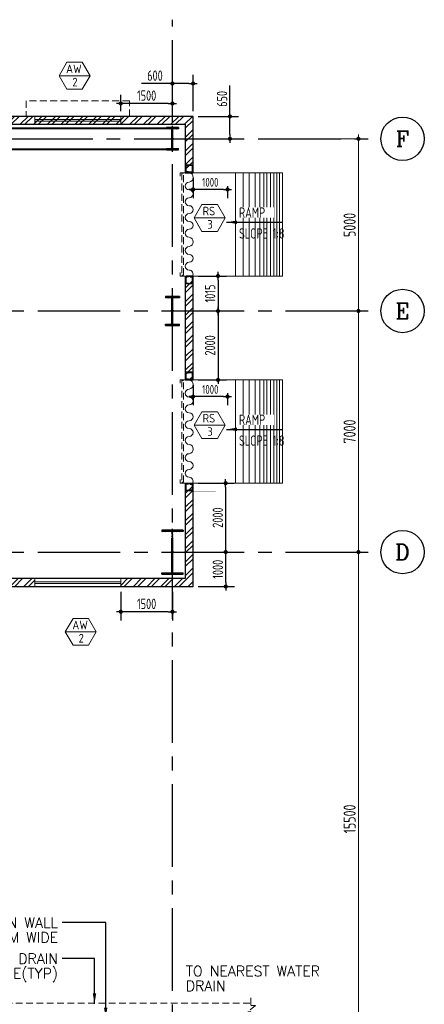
# Model space of a CAD drawing. Extents: x -7650383 to 4934791, y -114316 to 1826789.
# Tile 35 of 131: x 550897 to 562648, y -9608 to 18980. Entities that reach past the tile are written whole.
import ezdxf
from ezdxf.enums import TextEntityAlignment as Align

# ---------------------------------------------------------------- set-up
doc = ezdxf.new("R2010")
doc.units = 0
doc.header["$LTSCALE"] = 800
doc.header["$MEASUREMENT"] = 0
for name, pattern in [('1 NORTH ELEVATION$0$NORTH ELEVATION$0$HIDDEN', [0.375, 0.25, -0.125]), ('CENTER', [2, 1.25, -0.25, 0.25, -0.25]), ('CENTER2', [1.125, 0.75, -0.125, 0.125, -0.125]), ('DASHDOT', [1, 0.5, -0.25, 0, -0.25]), ('DASHED', [0.75, 0.5, -0.25]), ('STG & GTG EQUIPMENT AT 0.000M LVL$0$HIDDEN', [0.375, 0.25, -0.125])]:
    doc.linetypes.add(name, pattern=pattern)
doc.layers.get('0').update_dxf_attribs({"linetype": 'CONTINUOUS'})
for name, color, linetype, lineweight in [('2CON', 1, 'CONTINUOUS', 13), ('A-STL LADDER', 4, 'CONTINUOUS', 18), ('A-WIN TAG', 3, 'CONTINUOUS', 13), ('A-WIN TAG TEXT', 3, 'CONTINUOUS', 13), ('CHAJJA PROJECTION', 2, 'DASHED', 5), ('COLUMN', 6, 'CONTINUOUS', 30), ('dimension line', 4, 'CONTINUOUS', 13), ('DOOR', 235, 'CONTINUOUS', 13), ('DRAIN', 251, 'DASHED', 13), ('LEADER', 4, 'CONTINUOUS', 15), ('STG   AT 0.000M SHUTTER', 2, 'STG & GTG EQUIPMENT AT 0.000M LVL$0$HIDDEN', 13), ('STG  AT 0.000M LVL ROLLING SHUTTER FRAME', 4, 'CONTINUOUS', 13), ('STG AT 0.000M LVL RAMP', 11, 'CONTINUOUS', 13), ('SUNSHADE', 2, '1 NORTH ELEVATION$0$NORTH ELEVATION$0$HIDDEN', 13), ('WALL HATCH', 251, 'CONTINUOUS', 13), ('WIN', 31, 'CONTINUOUS', 13)]:
    doc.layers.add(name, color=color, linetype=linetype, lineweight=lineweight)
for name, color, linetype in [('CDIM', 1, 'CONTINUOUS'), ('CL', 2, 'CENTER2'), ('COL', 1, 'CENTER'), ('DIM', 4, 'CONTINUOUS'), ('GRID', 8, 'CENTER'), ('TEXT', 3, 'CONTINUOUS'), ('VER BRACING', 2, 'DASHDOT'), ('WALL', 6, 'CONTINUOUS')]:
    doc.layers.add(name, color=color, linetype=linetype)
doc.styles.add('COMPLEX', font='complex')
doc.styles.add('ROMANC', font='romanc')
doc.styles.add('ROMANS', font='ISO9.shx', dxfattribs={"width": 0.8})
doc.styles.get("Standard").update_dxf_attribs({"font": 'ISO9'})
doc.dimstyles.new('270-TA-100', dxfattribs={"dimscale": 150, "dimtxt": 400, "dimasz": 2, "dimexe": 0.75, "dimexo": 1, "dimgap": 1, "dimtad": 1, "dimdec": 0, "dimzin": 12, "dimdsep": 46, "dimtxsty": 'ROMANS', "dimcen": 0, "dimclrd": 256, "dimclre": 256, "dimclrt": 6, "dimadec": 1, "dimazin": 3, "dimtfac": 1, "dimtdec": 0, "dimtix": 1, "dimtmove": 2, "dimatfit": 0, "dimfxl": 1.25, "dimarcsym": 2})
doc.dimstyles.new('barka', dxfattribs={"dimscale": 100, "dimtxt": 3.5, "dimasz": 1.2, "dimexe": 2.5, "dimexo": 2.5, "dimgap": 0.8, "dimtad": 1, "dimdsep": 46, "dimtxsty": 'ROMANS', "dimblk": 'DDOT1', "dimcen": 0, "dimclrd": 256, "dimclre": 256, "dimclrt": 2, "dimadec": 0, "dimazin": 2, "dimtp": 0.1, "dimtm": 0.1, "dimtfac": 0.71, "dimtmove": 2, "dimatfit": 3, "dimlwd": -1, "dimlwe": -1, "dimarcsym": 0})
doc.dimstyles.new('barka INTERNAL DIM', dxfattribs={"dimscale": 100, "dimtxt": 3, "dimasz": 1.2, "dimexe": 2.5, "dimexo": 1.5, "dimgap": 0.8, "dimtad": 1, "dimdsep": 46, "dimtxsty": 'ROMANS', "dimblk": 'DDOT1', "dimcen": 0, "dimclrd": 256, "dimclre": 256, "dimclrt": 2, "dimadec": 0, "dimazin": 2, "dimtp": 0.1, "dimtm": 0.1, "dimtfac": 0.71, "dimtmove": 2, "dimatfit": 3, "dimlwd": -1, "dimlwe": -1, "dimarcsym": 0})
doc.dimstyles.new('SC200', dxfattribs={"dimscale": 150, "dimtxt": 2.5, "dimasz": 2, "dimexe": 1, "dimexo": 1, "dimgap": 1, "dimtad": 1, "dimdec": 0, "dimzin": 0, "dimdsep": 46, "dimtxsty": 'Standard', "dimcen": -1, "dimclrd": 256, "dimclre": 256, "dimclrt": 3, "dimadec": 0, "dimazin": 0, "dimtfac": 1, "dimtdec": 0, "dimtmove": 1, "dimatfit": 3, "dimfxl": 1, "dimtolj": 1, "dimtzin": 0, "dimlwd": -1, "dimlwe": -1, "dimarcsym": 0})

# ---------------------------------------------------------------- blocks, each defined once
blk = doc.blocks.new('DDOT1')
blk.add_line((-1, 0), (1, 0))
at = {"const_width": 0.5}
blk.add_lwpolyline([(-0.25, 0, 1), (0.25, 0, 1)], format="xyb", close=True, dxfattribs=at)
blk = doc.blocks.new('*D35')
at = {"layer": 'dimension line', "transparency": 16777216}
for p, q in [((560179, 10523), (560985, 10523)), ((560735, 3643), (560735, 10403)), ((560229, 3523), (560985, 3523))]:
    blk.add_line(p, q, dxfattribs=at)
at = {"layer": 'dimension line', "transparency": 16777216, "xscale": 119.9999999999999, "yscale": 119.9999999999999, "zscale": 119.9999999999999}
for p, rotation in [((560735, 10523), 90), ((560735, 3523), 270)]:
    blk.add_blockref('DDOT1', p, dxfattribs=dict(at, rotation=rotation))
at = {"layer": 'dimension line', "color": 2, "transparency": 16777216, "insert": (560480, 7023), "char_height": 350, "attachment_point": 5, "rotation": 90, "style": 'ROMANS'}
blk.add_mtext('7000', dxfattribs=at)
blk = doc.blocks.new('*D36')
at = {"layer": 'dimension line', "transparency": 16777216}
for p, q in [((560140, 15523), (560985, 15523)), ((560735, 10643), (560735, 15403)), ((560179, 10523), (560985, 10523))]:
    blk.add_line(p, q, dxfattribs=at)
at = {"layer": 'dimension line', "transparency": 16777216, "xscale": 119.9999999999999, "yscale": 119.9999999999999, "zscale": 119.9999999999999}
for p, rotation in [((560735, 15523), 90), ((560735, 10523), 270)]:
    blk.add_blockref('DDOT1', p, dxfattribs=dict(at, rotation=rotation))
at = {"layer": 'dimension line', "color": 2, "transparency": 16777216, "insert": (560480, 13021), "char_height": 350, "attachment_point": 5, "rotation": 90, "style": 'ROMANS'}
blk.add_mtext('5000', dxfattribs=at)
blk = doc.blocks.new('*D46')
at = {"layer": 'DIM', "transparency": 16777216}
for p, q in [((556528, 3523), (557131, 3523)), ((556881, 2643), (556881, 3403)), ((556083, 2523), (557131, 2523))]:
    blk.add_line(p, q, dxfattribs=at)
at = {"layer": 'DIM', "transparency": 16777216, "xscale": 119.9999999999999, "yscale": 119.9999999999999, "zscale": 119.9999999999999}
for p, rotation in [((556881, 3523), 90), ((556881, 2523), 270)]:
    blk.add_blockref('DDOT1', p, dxfattribs=dict(at, rotation=rotation))
at = {"layer": 'DIM', "color": 2, "transparency": 16777216, "insert": (556651, 3023), "char_height": 300, "attachment_point": 5, "rotation": 90, "style": 'ROMANS'}
blk.add_mtext('1000', dxfattribs=at)
blk = doc.blocks.new('GRD')
at = {"layer": 'CL', "linetype": 'Continuous'}
blk.add_circle((0, 419.99985), 419.99985, dxfattribs=at)
at = {"layer": 'CL', "color": 4, "style": 'COMPLEX'}
blk.add_attdef('GRD', text='', height=300, dxfattribs=at).set_placement((0, 419.99985), align=Align.MIDDLE)
blk = doc.blocks.new('A$C14326149')
at = {"layer": 'COL'}
h = blk.add_hatch(dxfattribs=at)
h.set_pattern_fill('ANSI31', color=256, scale=100, style=0)
h.paths.add_polyline_path([(310, 640), (0, 640), (0, 600), (310, 600)])
h.paths.add_polyline_path([(0, 600), (0, 640), (-310, 640), (-310, 600)])
h.paths.add_polyline_path([(0, -640), (0, -600), (-310, -600), (-310, -640)])
h.paths.add_polyline_path([(0, -600), (0, -640), (310, -640), (310, -600)])
h.paths.add_polyline_path([(-16, 0), (0, 0), (0, 600), (-16, 600)])
h.paths.add_polyline_path([(0, 0), (16, 0), (16, 600), (0, 600)])
h.paths.add_polyline_path([(16, 0), (0, 0), (0, -600), (16, -600)])
h.paths.add_polyline_path([(-16, -600), (0, -600), (0, 0), (-16, 0)])
for p, q in [((310, 640), (-310, 640)), ((-310, 640), (-310, 600)), ((310, 600), (-310, 600)), ((-16, -600), (-16, 600)), ((16, -600), (16, 600)), ((310, 640), (310, 600)), ((-310, -600), (310, -600)), ((-310, -640), (-310, -600)), ((-310, -640), (310, -640)), ((310, -640), (310, -600))]:
    blk.add_line(p, q, dxfattribs=at)
at = {"layer": 'COL', "color": 2}
for p, q in [((0, -672), (0, 672)), ((44, 0), (-44, 0))]:
    blk.add_line(p, q, dxfattribs=at)
blk = doc.blocks.new('e row column')
at = {"layer": 'COL'}
h = blk.add_hatch(dxfattribs=at)
h.set_pattern_fill('ANSI31', color=256, scale=100, style=0)
h.paths.add_polyline_path([(-205, -385), (205, -385), (205, -425), (-205, -425)])
h.paths.add_polyline_path([(205, 425), (205, 385), (-205, 385), (-205, 425)])
edge = h.paths.add_edge_path()
edge.add_line((-16, -385), (-16, 385))
edge.add_line((16, -385), (16, 385))
for p, q in [((205, 425), (-205, 425)), ((-205, 425), (-205, 385)), ((205, 385), (-205, 385)), ((-16, -385), (-16, 385)), ((16, -385), (16, 385)), ((205, 425), (205, 385)), ((-205, -385), (205, -385)), ((-205, -425), (-205, -385)), ((-205, -425), (205, -425)), ((205, -425), (205, -385))]:
    blk.add_line(p, q, dxfattribs=at)
at = {"layer": 'COL', "color": 2}
for p, q in [((0, -475), (0, 475)), ((44, 0), (-44, 0))]:
    blk.add_line(p, q, dxfattribs=at)
blk = doc.blocks.new('F row column')
at = {"layer": 'COL'}
h = blk.add_hatch(dxfattribs=at)
h.set_pattern_fill('ANSI31', color=256, scale=100, style=0)
h.paths.add_polyline_path([(-175, -285), (175, -285), (175, -325), (-175, -325)])
h.paths.add_polyline_path([(175, 325), (175, 285), (-175, 285), (-175, 325)])
edge = h.paths.add_edge_path()
edge.add_line((-16, -285), (-16, 285))
edge.add_line((16, -285), (16, 285))
for p, q in [((175, 325), (-175, 325)), ((-175, 325), (-175, 285)), ((175, 325), (175, 285)), ((175, 285), (-175, 285)), ((-16, -285), (-16, 285)), ((16, -285), (16, 285)), ((-175, -285), (175, -285)), ((-175, -325), (-175, -285)), ((175, -325), (175, -285)), ((-175, -325), (175, -325))]:
    blk.add_line(p, q, dxfattribs=at)
at = {"layer": 'COL', "color": 2}
for p, q in [((0, -375), (0, 375)), ((44, 0), (-44, 0))]:
    blk.add_line(p, q, dxfattribs=at)
blk = doc.blocks.new('*D76')
at = {"layer": 'DIM', "transparency": 16777216}
for p, q in [((555933, 14388), (555933, 13802)), ((556813, 14052), (556053, 14052)), ((556933, 14147), (556933, 13802))]:
    blk.add_line(p, q, dxfattribs=at)
at = {"layer": 'DIM', "transparency": 16777216, "xscale": 119.9999999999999, "yscale": 119.9999999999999, "zscale": 119.9999999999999, "rotation": 180}
blk.add_blockref('DDOT1', (555933, 14052), dxfattribs=at)
at = {"layer": 'DIM', "transparency": 16777216, "xscale": 119.9999999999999, "yscale": 119.9999999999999, "zscale": 119.9999999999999}
blk.add_blockref('DDOT1', (556933, 14052), dxfattribs=at)
at = {"layer": 'DIM', "color": 2, "transparency": 16777216, "insert": (556433, 14260), "char_height": 300, "attachment_point": 5, "style": 'ROMANS'}
blk.add_mtext('{\\H0.85714x;1000}', dxfattribs=at)
blk = doc.blocks.new('*D77')
at = {"layer": 'DIM', "transparency": 16777216}
for p, q in [((556083, 11538), (556907, 11538)), ((556657, 11418), (556657, 10643)), ((555608, 10523), (556907, 10523))]:
    blk.add_line(p, q, dxfattribs=at)
at = {"layer": 'DIM', "transparency": 16777216, "xscale": 119.9999999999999, "yscale": 119.9999999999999, "zscale": 119.9999999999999}
for p, rotation in [((556657, 11538), 90), ((556657, 10523), 270)]:
    blk.add_blockref('DDOT1', p, dxfattribs=dict(at, rotation=rotation))
at = {"layer": 'DIM', "color": 2, "transparency": 16777216, "insert": (556427, 11030), "char_height": 300, "attachment_point": 5, "rotation": 90, "style": 'ROMANS'}
blk.add_mtext('1015', dxfattribs=at)
blk = doc.blocks.new('*D82')
at = {"layer": 'DIM', "transparency": 16777216}
for p, q in [((557004, 16172), (557004, 17070)), ((556083, 16172), (557254, 16172)), ((557004, 15643), (557004, 16052)), ((556083, 15523), (557254, 15523))]:
    blk.add_line(p, q, dxfattribs=at)
at = {"layer": 'DIM', "transparency": 16777216, "xscale": 119.9999999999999, "yscale": 119.9999999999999, "zscale": 119.9999999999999}
for p, rotation in [((557004, 16172), 90), ((557004, 15523), 270)]:
    blk.add_blockref('DDOT1', p, dxfattribs=dict(at, rotation=rotation))
at = {"layer": 'DIM', "color": 2, "transparency": 16777216, "insert": (556774, 16681), "char_height": 300, "attachment_point": 5, "rotation": 90, "style": 'ROMANS'}
blk.add_mtext('650', dxfattribs=at)
blk = doc.blocks.new('*D106')
at = {"layer": 'dimension line', "transparency": 16777216}
for p, q in [((560479, 3523), (560985, 3523)), ((560735, 3403), (560735, -11857)), ((560479, -11977), (560985, -11977))]:
    blk.add_line(p, q, dxfattribs=at)
at = {"layer": 'dimension line', "transparency": 16777216, "xscale": 119.9999999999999, "yscale": 119.9999999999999, "zscale": 119.9999999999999}
for p, rotation in [((560735, 3523), 90), ((560735, -11977), 270)]:
    blk.add_blockref('DDOT1', p, dxfattribs=dict(at, rotation=rotation))
at = {"layer": 'dimension line', "color": 2, "transparency": 16777216, "insert": (560480, -4227), "char_height": 350, "attachment_point": 5, "rotation": 90, "style": 'ROMANS'}
blk.add_mtext('15500', dxfattribs=at)
blk = doc.blocks.new('*D115')
at = {"layer": 'DIM', "transparency": 16777216}
for p, q in [((555333, 16092), (555333, 17376)), ((555933, 16322), (555933, 17376)), ((555333, 17126), (554436, 17126)), ((555813, 17126), (555453, 17126))]:
    blk.add_line(p, q, dxfattribs=at)
at = {"layer": 'DIM', "transparency": 16777216, "xscale": 119.9999999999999, "yscale": 119.9999999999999, "zscale": 119.9999999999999, "rotation": 180}
blk.add_blockref('DDOT1', (555333, 17126), dxfattribs=at)
at = {"layer": 'DIM', "transparency": 16777216, "xscale": 119.9999999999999, "yscale": 119.9999999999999, "zscale": 119.9999999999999}
blk.add_blockref('DDOT1', (555933, 17126), dxfattribs=at)
at = {"layer": 'DIM', "color": 2, "transparency": 16777216, "insert": (554825, 17356), "char_height": 300, "attachment_point": 5, "style": 'ROMANS'}
blk.add_mtext('600', dxfattribs=at)
blk = doc.blocks.new('*D227')
at = {"layer": 'DIM', "transparency": 16777216}
for p, q in [((556083, 10523), (556907, 10523)), ((556657, 10403), (556657, 8643)), ((556083, 8523), (556907, 8523))]:
    blk.add_line(p, q, dxfattribs=at)
at = {"layer": 'DIM', "transparency": 16777216, "xscale": 119.9999999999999, "yscale": 119.9999999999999, "zscale": 119.9999999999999}
for p, rotation in [((556657, 10523), 90), ((556657, 8523), 270)]:
    blk.add_blockref('DDOT1', p, dxfattribs=dict(at, rotation=rotation))
at = {"layer": 'DIM', "color": 2, "transparency": 16777216, "insert": (556427, 9523), "char_height": 300, "attachment_point": 5, "rotation": 90, "style": 'ROMANS'}
blk.add_mtext('2000', dxfattribs=at)
blk = doc.blocks.new('*D228')
at = {"layer": 'DIM', "transparency": 16777216}
for p, q in [((556085, 5523), (557129, 5523)), ((556879, 5403), (556879, 3643)), ((556083, 3523), (557129, 3523))]:
    blk.add_line(p, q, dxfattribs=at)
at = {"layer": 'DIM', "transparency": 16777216, "xscale": 119.9999999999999, "yscale": 119.9999999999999, "zscale": 119.9999999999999}
for p, rotation in [((556879, 5523), 90), ((556879, 3523), 270)]:
    blk.add_blockref('DDOT1', p, dxfattribs=dict(at, rotation=rotation))
at = {"layer": 'DIM', "color": 2, "transparency": 16777216, "insert": (556649, 4523), "char_height": 300, "attachment_point": 5, "rotation": 90, "style": 'ROMANS'}
blk.add_mtext('2000', dxfattribs=at)
blk = doc.blocks.new('*D229')
at = {"layer": 'DIM', "transparency": 16777216}
for p, q in [((553833, 2373), (553833, 1539)), ((555333, 2373), (555333, 1539)), ((555213, 1789), (553953, 1789))]:
    blk.add_line(p, q, dxfattribs=at)
at = {"layer": 'DIM', "transparency": 16777216, "xscale": 119.9999999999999, "yscale": 119.9999999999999, "zscale": 119.9999999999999, "rotation": 180}
blk.add_blockref('DDOT1', (553833, 1789), dxfattribs=at)
at = {"layer": 'DIM', "transparency": 16777216, "xscale": 119.9999999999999, "yscale": 119.9999999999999, "zscale": 119.9999999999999}
blk.add_blockref('DDOT1', (555333, 1789), dxfattribs=at)
at = {"layer": 'DIM', "color": 2, "transparency": 16777216, "insert": (554583, 2019), "char_height": 300, "attachment_point": 5, "style": 'ROMANS'}
blk.add_mtext('1500', dxfattribs=at)
blk = doc.blocks.new('clm')
at = {"layer": 'COL', "linetype": 'ByBlock'}
for p, q in [((38261, 118607), (38261, 118427)), ((38261, 118607), (38269, 118607)), ((38261, 118607), (38269, 118607)), ((38261, 118607), (38261, 118427)), ((38261, 118427), (38269, 118427)), ((38261, 118427), (38269, 118427)), ((38344, 118617), (38269, 118617)), ((38269, 118617), (38269, 118417)), ((38269, 118617), (38269, 118417)), ((38344, 118617), (38269, 118617)), ((38269, 118417), (38344, 118417)), ((38269, 118417), (38344, 118417)), ((38459, 118625), (38279, 118625)), ((38279, 118617), (38279, 118625)), ((38279, 118617), (38279, 118625)), ((38279, 118417), (38279, 118409)), ((38279, 118417), (38279, 118409)), ((38459, 118409), (38279, 118409)), ((38344, 118617), (38469, 118617)), ((38469, 118417), (38344, 118417)), ((38459, 118617), (38459, 118625)), ((38459, 118417), (38459, 118409)), ((38469, 118617), (38469, 118417)), ((38477, 118607), (38469, 118607)), ((38477, 118427), (38469, 118427)), ((38477, 118607), (38477, 118427))]:
    blk.add_line(p, q, dxfattribs=at)
for points in [[(38344, 118417), (38344, 118420, 0.401544), (38338, 118426), (38280, 118429, -0.401544), (38275, 118435), (38275, 118599, -0.401544), (38280, 118605), (38338, 118608, 0.401544), (38344, 118614), (38344, 118617)], [(38344, 118417), (38344, 118420, 0.401544), (38338, 118426), (38280, 118429, -0.401544), (38275, 118435), (38275, 118599, -0.401544), (38280, 118605), (38338, 118608, 0.401544), (38344, 118614), (38344, 118617)], [(38394, 118417), (38394, 118420, -0.401544), (38399, 118426), (38457, 118429, 0.401544), (38463, 118435), (38463, 118599, 0.401544), (38457, 118605), (38399, 118608, -0.401544), (38394, 118614), (38394, 118617)]]:
    blk.add_lwpolyline(points, format="xyb", dxfattribs=at)
blk = doc.blocks.new('*D250')
at = {"layer": 'DIM', "transparency": 16777216}
for p, q in [((553833, 16323), (553833, 16796)), ((555333, 16322), (555333, 16796)), ((555213, 16546), (553953, 16546))]:
    blk.add_line(p, q, dxfattribs=at)
at = {"layer": 'DIM', "transparency": 16777216, "xscale": 119.9999999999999, "yscale": 119.9999999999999, "zscale": 119.9999999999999, "rotation": 180}
blk.add_blockref('DDOT1', (553833, 16546), dxfattribs=at)
at = {"layer": 'DIM', "transparency": 16777216, "xscale": 119.9999999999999, "yscale": 119.9999999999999, "zscale": 119.9999999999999}
blk.add_blockref('DDOT1', (555333, 16546), dxfattribs=at)
at = {"layer": 'DIM', "color": 2, "transparency": 16777216, "insert": (554583, 16776), "char_height": 300, "attachment_point": 5, "style": 'ROMANS'}
blk.add_mtext('1500', dxfattribs=at)
blk = doc.blocks.new('*D516')
at = {"layer": 'DIM', "transparency": 16777216}
for p, q in [((555933, 8373), (555933, 7787)), ((556813, 8037), (556053, 8037)), ((556933, 8132), (556933, 7787))]:
    blk.add_line(p, q, dxfattribs=at)
at = {"layer": 'DIM', "transparency": 16777216, "xscale": 119.9999999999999, "yscale": 119.9999999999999, "zscale": 119.9999999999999, "rotation": 180}
blk.add_blockref('DDOT1', (555933, 8037), dxfattribs=at)
at = {"layer": 'DIM', "transparency": 16777216, "xscale": 119.9999999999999, "yscale": 119.9999999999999, "zscale": 119.9999999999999}
blk.add_blockref('DDOT1', (556933, 8037), dxfattribs=at)
at = {"layer": 'DIM', "color": 2, "transparency": 16777216, "insert": (556433, 8245), "char_height": 300, "attachment_point": 5, "style": 'ROMANS'}
blk.add_mtext('{\\H0.85714x;1000}', dxfattribs=at)

msp = doc.modelspace()

# ---------------------------------------------------------------- hatches: boundary and pattern name
at = {"layer": 'WALL HATCH'}
h = msp.add_hatch(dxfattribs=at)
h.set_pattern_fill('ANSI32', color=256, scale=750, style=0)
h.paths.add_polyline_path([(533963.3, 12972.8), (533733.3, 12972.8), (533733.3, 5477.6), (533963.3, 5477.6)])
h.paths.add_polyline_path([(544133.1, 16172.6), (544133.1, 15942.7), (541633.1, 15942.7), (541633.1, 16172.7), (538033.5, 16172.7), (538033.5, 15942.7), (535533.5, 15942.7), (535533.5, 16172.7), (533733.3, 16172.8), (533733.3, 14772.8), (533963.3, 14772.8), (533963.3, 15942.8), (555703.3, 15942.5), (555703.3, 14539.8), (555933.3, 14539.8), (555933.3, 16172.5)])
h.paths.add_polyline_path([(555933.3, 5522.6), (555703.3, 5522.6), (555703.3, 2752.6), (553833.3, 2752.6), (553833.3, 2522.6), (551333.3, 2522.6), (551333.3, 2752.6), (549333.3, 2752.6), (549333.3, 2522.6), (546833.3, 2522.6), (546833.3, 2752.6), (533963.3, 2752.6), (533963.3, 4277.6), (533733.3, 4277.6), (533733.3, 2522.6), (535833.3, 2522.6), (535833.3, 2752.6), (538333.3, 2752.6), (538333.3, 2522.6), (555933.3, 2522.6), (555933.3, 11539.8), (555703.3, 11539.8), (555703.3, 8522.6), (555933.3, 8522.6)])

# ---------------------------------------------------------------- linework, layer by layer
at = {"layer": '2CON'}
for p, q in [((552941.3, 17354.8), (552041.3, 17354.8)), ((556862.3, 13223.6), (555962.3, 13223.6)), ((556862.3, 7208.5), (555962.3, 7208.5)), ((553122.5, 1206), (552222.5, 1206))]:
    msp.add_line(p, q, dxfattribs=at)
at = {"layer": 'A-STL LADDER'}
for p, q in [((555933.3, 14537.8), (558533.3, 14537.8)), ((555933.3, 14537.8), (558533.3, 14537.8)), ((555933.3, 11537.8), (558533.3, 11537.8)), ((555933.3, 8522.6), (558533.3, 8522.6)), ((555933.3, 8522.6), (558533.3, 8522.6)), ((555933.3, 5522.6), (558533.3, 5522.6))]:
    msp.add_line(p, q, dxfattribs=at)
at = {"layer": 'A-WIN TAG'}
for points in [[(552266.3, 17744.5), (552041.3, 17354.8), (552266.3, 16965.1), (552716.3, 16965.1), (552941.3, 17354.8), (552716.3, 17744.5)], [(556187.3, 13613.3), (555962.3, 13223.6), (556187.3, 12833.9), (556637.3, 12833.9), (556862.3, 13223.6), (556637.3, 13613.3)], [(556187.3, 7598.2), (555962.3, 7208.5), (556187.3, 6818.8), (556637.3, 6818.8), (556862.3, 7208.5), (556637.3, 7598.2)], [(552447.5, 1595.8), (552222.5, 1206), (552447.5, 816.3), (552897.5, 816.3), (553122.5, 1206), (552897.5, 1595.8)]]:
    msp.add_lwpolyline(points, close=True, dxfattribs=at)
at = {"layer": 'CHAJJA PROJECTION', "ltscale": 0.5, "const_width": 2}
for points in [[(555933.3, 11287.4), (556933.3, 11288.1), (556933.3, 14787.8), (555933.3, 14787.8)], [(555933.3, 5272.3), (556933.3, 5273), (556933.3, 8772.6), (555933.3, 8772.6)]]:
    msp.add_lwpolyline(points, dxfattribs=at)
at = {"layer": 'DOOR', "linetype": 'Continuous'}
for centre, radius, start, end in [((555797, 14402.2), 137.3, 278.91071, 81.08929), ((555818.3, 14152.2), 114.3, 90, 270), ((555818.3, 13923.5), 114.3, 270, 90), ((555818.3, 13694.9), 114.3, 90, 270), ((555818.3, 13466.2), 114.3, 270, 90), ((555818.3, 13237.5), 114.3, 90, 270), ((555818.3, 12780.2), 114.3, 90, 270), ((555818.3, 13008.8), 114.3, 270, 90), ((555818.3, 13008.8), 114.3, 270, 90), ((555797, 12530.2), 137.3, 278.91071, 81.08929), ((555818.3, 12280.3), 114.3, 90, 270), ((555818.3, 12051.6), 114.3, 270, 90), ((555818.3, 11822.9), 114.3, 90, 270), ((555818.3, 11594.3), 114.3, 330.387, 90), ((555797, 8387), 137.3, 278.91071, 81.08929), ((555818.3, 8137.1), 114.3, 90, 270), ((555818.3, 7908.4), 114.3, 270, 90), ((555818.3, 7679.7), 114.3, 90, 270), ((555818.3, 7451.1), 114.3, 270, 90), ((555818.3, 7222.4), 114.3, 90, 270), ((555818.3, 6765), 114.3, 90, 270), ((555818.3, 6993.7), 114.3, 270, 90), ((555818.3, 6993.7), 114.3, 270, 90), ((555797, 6515.1), 137.3, 278.91071, 81.08929), ((555818.3, 6265.2), 114.3, 90, 270), ((555818.3, 6036.5), 114.3, 270, 90), ((555818.3, 5807.8), 114.3, 90, 270), ((555818.3, 5579.1), 114.3, 330.387, 90)]:
    msp.add_arc(centre, radius, start, end, dxfattribs=at)
at = {"layer": 'DRAIN', "ltscale": 0.5}
msp.add_lwpolyline([(557612.8, -9422), (557612.8, -9646), (557744.4, -9646), (557524.4, -9824.7), (557612.8, -9824.7), (557612.8, -10009.6)], dxfattribs=at)
at = {"layer": 'DRAIN', "ltscale": 0.5, "flags": 128}
msp.add_lwpolyline([(545683.4, -9577.4), (557612.8, -9577.4)], dxfattribs=at)
at = {"layer": 'GRID', "linetype": 'CENTER2', "ltscale": 4}
for p, q in [((555333.3, -59615), (555333.3, 18980.4)), ((532619, 15522.8), (561388.2, 15522.8)), ((529819.6, 10522.6), (561388.2, 10522.6)), ((529819.6, 3522.6), (561388.2, 3522.6))]:
    msp.add_line(p, q, dxfattribs=at)
at = {"layer": 'STG   AT 0.000M SHUTTER'}
for points in [[(555653.3, 11564.2), (555653.3, 14523.6), (555603.3, 14523.6), (555603.3, 11564.2)], [(555653.3, 5549), (555653.3, 8508.4), (555603.3, 8508.4), (555603.3, 5549)]]:
    msp.add_lwpolyline(points, close=True, dxfattribs=at)
at = {"layer": 'STG  AT 0.000M LVL ROLLING SHUTTER FRAME'}
for p, q in [((555703.3, 14537.8), (555553.3, 14537.8)), ((555553.3, 14537.8), (555553.3, 14437.8)), ((555553.3, 11537.8), (555553.3, 11644.2)), ((555703.3, 11537.8), (555553.3, 11537.8)), ((555703.3, 8522.6), (555553.3, 8522.6)), ((555553.3, 8522.6), (555553.3, 8422.6)), ((555553.3, 5522.6), (555553.3, 5629)), ((555703.3, 5522.6), (555553.3, 5522.6))]:
    msp.add_line(p, q, dxfattribs=at)
at = {"layer": 'SUNSHADE'}
msp.add_lwpolyline([(554083.1, 16172.5), (554083.1, 16622.5), (551083.1, 16622.5), (551083.1, 16172.5)], dxfattribs=at)
at = {"layer": 'VER BRACING', "color": 7, "const_width": 60}
for points in [[(545508.3, 15827.8), (555158.3, 15827.8)], [(545508.3, 15217.8), (555158.3, 15217.8)]]:
    msp.add_lwpolyline(points, dxfattribs=at)
at = {"layer": 'WALL'}
for p, q in [((555933.3, 16172.5), (533733.3, 16172.8)), ((555933.3, 14537.8), (555933.3, 16172.5)), ((533963.3, 15942.8), (555703.3, 15942.5)), ((555703.3, 15942.5), (555703.3, 14537.8)), ((555703.3, 14537.8), (555933.3, 14537.8)), ((555703.3, 14537.8), (555933.3, 14537.8)), ((555703.3, 11537.8), (555933.3, 11537.8)), ((555703.3, 11537.8), (555703.3, 8522.6)), ((555703.3, 11537.8), (555933.3, 11537.8)), ((555933.3, 8522.6), (555933.3, 11537.8)), ((555703.3, 8522.6), (555933.3, 8522.6)), ((555703.3, 8522.6), (555933.3, 8522.6)), ((555703.3, 5522.6), (555933.3, 5522.6)), ((555703.3, 5522.6), (555933.3, 5522.6)), ((555703.3, 5522.6), (555703.3, 2752.6)), ((555933.3, 2522.6), (555933.3, 5522.6)), ((555703.3, 2752.6), (538890.1, 2752.6)), ((533733.3, 2522.6), (555933.3, 2522.6))]:
    msp.add_line(p, q, dxfattribs=at)
at = {"layer": 'WIN'}
for p, q in [((551333.1, 16082.7), (553833.1, 16082.7)), ((551333.1, 16032.7), (553833.1, 16032.7)), ((551333.3, 2662.6), (553833.3, 2662.6)), ((551333.3, 2612.6), (553833.3, 2612.6))]:
    msp.add_line(p, q, dxfattribs=at)
for points in [[(551333.1, 16172.7), (553833.1, 16172.7), (553833.1, 15942.7), (551333.1, 15942.7)], [(551333.3, 2752.6), (553833.3, 2752.6), (553833.3, 2522.6), (551333.3, 2522.6)]]:
    msp.add_lwpolyline(points, close=True, dxfattribs=at)

# ---------------------------------------------------------------- block references
msp.add_blockref('e row column', (555333.3, 10522.6))
at = {"layer": 'COLUMN'}
for p in [(517451, -103864.4), (517451, -109879.5)]:
    msp.add_blockref('clm', p, dxfattribs=at)
at = {"layer": 'COLUMN', "xscale": -1, "rotation": 180}
for p in [(517451, 129939.9), (517451, 123924.8)]:
    msp.add_blockref('clm', p, dxfattribs=at)
at = {"layer": 'DIM'}
ref = msp.add_blockref('GRD', (562018.2, 16152.8), dxfattribs=dict(at, xscale=1.5, yscale=1.5, zscale=1.5, rotation=180))
ref.add_attrib('GRD', 'F', dxfattribs={"layer": 'CL', "color": 4, "height": 450, "style": 'COMPLEX'}).set_placement((562018.2, 15522.8), align=Align.MIDDLE)
ref = msp.add_blockref('GRD', (562018.2, 11152.6), dxfattribs=dict(at, xscale=1.5, yscale=1.5, zscale=1.5, rotation=180))
ref.add_attrib('GRD', 'E', dxfattribs={"layer": 'CL', "color": 4, "height": 450, "style": 'COMPLEX'}).set_placement((562018.2, 10522.6), align=Align.MIDDLE)
msp.add_blockref('A$C14326149', (555333.3, 3522.6), dxfattribs=at)
ref = msp.add_blockref('GRD', (562018.2, 4152.6), dxfattribs=dict(at, xscale=1.5, yscale=1.5, zscale=1.5, rotation=180))
ref.add_attrib('GRD', 'D', dxfattribs={"layer": 'CL', "color": 4, "height": 450, "style": 'COMPLEX'}).set_placement((562018.2, 3522.6), align=Align.MIDDLE)
at = {"layer": 'WALL'}
msp.add_blockref('F row column', (555333.3, 15522.8), dxfattribs=at)

# ---------------------------------------------------------------- texts
at = {"layer": 'A-WIN TAG'}
for s, p in [('AW', (552471.6, 17554.8)), ('2', (552502.9, 17169)), ('AW', (552652.8, 1406)), ('2', (552684.1, 1020.2))]:
    msp.add_text(s, height=250, dxfattribs=at).set_placement(p, align=Align.MIDDLE)
at = {"layer": 'A-WIN TAG TEXT'}
for s, p in [('RS', (556392.6, 13423.5)), ('3', (556423.9, 13037.7)), ('RS', (556392.6, 7408.4)), ('3', (556423.9, 7022.6))]:
    msp.add_text(s, height=250, dxfattribs=at).set_placement(p, align=Align.MIDDLE)
at = {"layer": 'TEXT', "linetype": 'CENTER', "char_height": 300, "line_spacing_factor": 0.857143, "style": 'ROMANC'}
for s, insert, width, attachment_point in [('PLINTH PROTECTION WALL 1000MM WIDE', (552011.9, -7088.7), 6015.446, 3), ('GARLAND DRAIN \\P300MM WIDE(TYP)', (552011.9, -8133.2), 6015.446, 3), ('TO NEAREST WATER DRAIN', (555721.9, -8493.3), 4380.947, 1)]:
    msp.add_mtext(s, dxfattribs=dict(at, insert=insert, width=width, attachment_point=attachment_point))

# ---------------------------------------------------------------- dimensions: what is measured, and where the dimension line sits
at = {"layer": 'DIM'}
for base, p1, p2, picture, middle in [((555333.3, 17126.5), (555933.3, 16172.5), (555333.3, 15942.5), '*D115', (554824.7, 17356.5)), ((553833.1, 16546.3), (555333.3, 16172.5), (553833.1, 16172.5), '*D250', (554583.2, 16776.3)), ((553833.3, 1788.6), (555333.3, 2522.6), (553833.3, 2522.6), '*D229', (554583.3, 2018.6))]:
    dim = msp.add_linear_dim(base=base, p1=p1, p2=p2, dimstyle='barka INTERNAL DIM', override={"dimdec": 0, "dimtmove": 0}, dxfattribs=at)
    dim.commit()
    dim.dimension.update_dxf_attribs({"geometry": picture, "text_midpoint": middle})
for base, p1, p2, picture, middle in [((557004.3, 16172.5), (555933.3, 15522.8), (555933.3, 16172.5), '*D82', (556774.3, 16681.1)), ((556657.2, 8522.6), (555933.3, 10522.6), (555933.3, 8522.6), '*D227', (556427.2, 9522.6)), ((556879.3, 3522.6), (555934.9, 5522.6), (555933.3, 3522.6), '*D228', (556649.3, 4522.6))]:
    dim = msp.add_linear_dim(base=base, p1=p1, p2=p2, angle=90, dimstyle='barka INTERNAL DIM', override={"dimdec": 0, "dimtmove": 0}, dxfattribs=at)
    dim.commit()
    dim.dimension.update_dxf_attribs({"geometry": picture, "text_midpoint": middle})
for base, p1, p2, picture, middle in [((555933.3, 14051.9), (556933.3, 14297), (555933.3, 14537.8), '*D76', (556433.3, 14051.9)), ((555933.3, 8036.7), (556933.3, 8281.8), (555933.3, 8522.6), '*D516', (556433.3, 8036.7))]:
    dim = msp.add_linear_dim(base=base, p1=p1, p2=p2, angle=180, text='{\\H0.85714x;<>}', dimstyle='barka INTERNAL DIM', override={"dimdec": 0, "dimtmove": 0}, dxfattribs=at)
    dim.commit()
    dim.dimension.update_dxf_attribs({"geometry": picture, "text_midpoint": middle, "dimtype": 160})
for base, p1, p2, picture, middle in [((556657.2, 10522.6), (555933.3, 11537.8), (555458.3, 10522.6), '*D77', (556657.2, 11030.2)), ((556880.6, 3522.6), (555933.3, 2522.6), (556377.9, 3522.6), '*D46', (556880.6, 3022.6))]:
    dim = msp.add_linear_dim(base=base, p1=p1, p2=p2, angle=90, dimstyle='barka INTERNAL DIM', override={"dimdec": 0, "dimtmove": 0}, dxfattribs=at)
    dim.commit()
    dim.dimension.update_dxf_attribs({"geometry": picture, "text_midpoint": middle, "dimtype": 160})
at = {"layer": 'dimension line'}
dim = msp.add_linear_dim(base=(560735.5, 15522.8), p1=(559929.3, 10522.6), p2=(559889.7, 15522.8), angle=90, dimstyle='barka', override={"dimdec": 0, "dimtmove": 0}, dxfattribs=at)
dim.commit()
dim.dimension.update_dxf_attribs({"geometry": '*D36', "text_midpoint": (560735.5, 13020.7), "dimtype": 160})
for base, p1, p2, picture, middle in [((560735.5, 10522.6), (559979.3, 3522.6), (559929.3, 10522.6), '*D35', (560480.5, 7022.6)), ((560734.5, -11977.4), (560229.3, 3522.6), (560229.3, -11977.4), '*D106', (560479.5, -4227.4))]:
    dim = msp.add_linear_dim(base=base, p1=p1, p2=p2, angle=90, dimstyle='barka', override={"dimdec": 0, "dimtmove": 0}, dxfattribs=at)
    dim.commit()
    dim.dimension.update_dxf_attribs({"geometry": picture, "text_midpoint": middle})

# ---------------------------------------------------------------- leaders
at = {"layer": 'CDIM'}
for points in [[(556905.7, 13100.1), (558533.3, 13100.1)], [(556905.7, 7085), (558533.3, 7085)]]:
    msp.add_leader(points, dimstyle='SC200', dxfattribs=at)
at = {"layer": 'LEADER'}
for points in [[(553394.7, -10002.4), (553394.7, -7235.9), (552127.2, -7235.9)], [(553069.5, -9591.3), (553069.5, -8280.4), (552127.2, -8280.4)]]:
    msp.add_leader(points, dimstyle='270-TA-100', dxfattribs=at)

# ---------------------------------------------------------------- next in the draw order: texts
at = {"layer": 'TEXT', "char_height": 300, "width": 1862.857, "attachment_point": 1, "style": 'ROMANS', "bg_fill": 3, "box_fill_scale": 1, "bg_fill_color": 256, "bg_fill_transparency": 0}
for insert in [(557266.4, 12923.7), (557266.4, 6908.6)]:
    msp.add_mtext('SLOPE 1:8', dxfattribs=dict(at, insert=insert))

# ---------------------------------------------------------------- next in the draw order: linework, layer by layer
at = {"layer": 'A-STL LADDER'}
for p, q in [((558533.3, 14537.8), (558533.3, 11537.8)), ((558533.3, 8522.6), (558533.3, 5522.6))]:
    msp.add_line(p, q, dxfattribs=at)
at = {"layer": 'STG AT 0.000M LVL RAMP', "color": 253, "linetype": 'ByBlock'}
for p, q in [((557163.9, 11537.8), (557163.9, 14537.1)), ((557385.4, 11537.8), (557385.4, 14537.1)), ((557557.7, 11537.8), (557557.7, 14537.1)), ((557740.3, 11537.8), (557740.3, 14537.1)), ((557870.4, 11537.8), (557870.4, 14537.1)), ((557990, 11537.8), (557990, 14537.1)), ((558079.4, 11537.8), (558079.4, 14537.1)), ((558181.6, 11537.8), (558181.6, 14537.1)), ((558277.4, 11537.8), (558277.4, 14537.1)), ((558363.7, 11537.8), (558363.7, 14537.1)), ((558447.1, 11537.8), (558447.1, 14537.1)), ((557163.9, 5522.6), (557163.9, 8522)), ((557385.4, 5522.6), (557385.4, 8522)), ((557557.7, 5522.6), (557557.7, 8522)), ((557740.3, 5522.6), (557740.3, 8522)), ((557870.4, 5522.6), (557870.4, 8522)), ((557990, 5522.6), (557990, 8522)), ((558079.4, 5522.6), (558079.4, 8522)), ((558181.6, 5522.6), (558181.6, 8522)), ((558277.4, 5522.6), (558277.4, 8522)), ((558363.7, 5522.6), (558363.7, 8522)), ((558447.1, 5522.6), (558447.1, 8522))]:
    msp.add_line(p, q, dxfattribs=at)

# ---------------------------------------------------------------- next in the draw order: texts
at = {"layer": 'TEXT', "char_height": 300, "width": 1015.486, "attachment_point": 7, "style": 'ROMANS', "bg_fill": 3, "box_fill_scale": 1, "bg_fill_color": 256, "bg_fill_transparency": 0}
for insert in [(557266.4, 13228.2), (557266.4, 7213.1)]:
    msp.add_mtext('RAMP', dxfattribs=dict(at, insert=insert))

doc.saveas('drawing.dxf')
